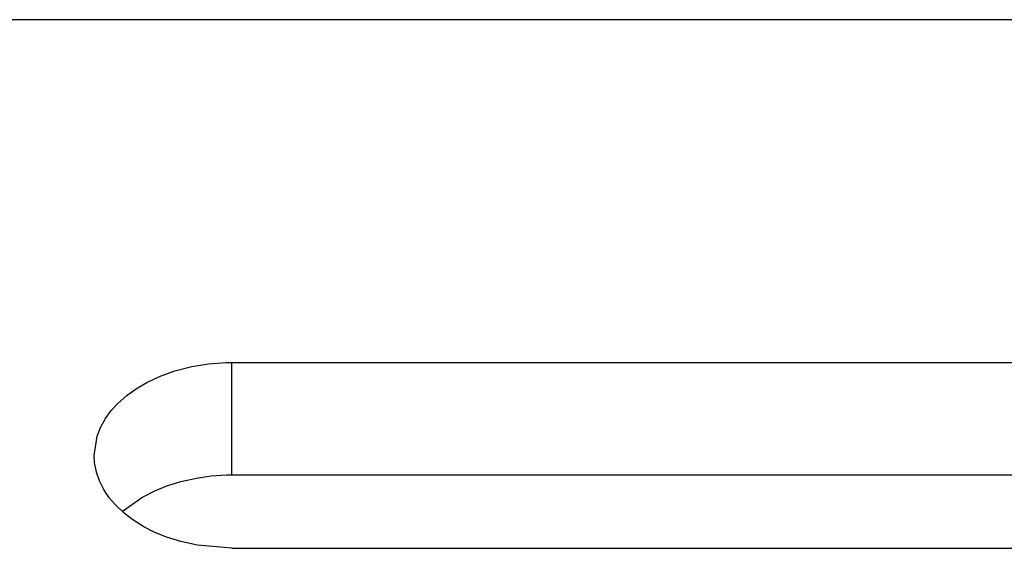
# Model space of a CAD drawing. Extents: x 32 to 227, y 64 to 157.
# Tile 41 of 48: x 156 to 174, y 130 to 140. Entities that reach past the tile are written whole.
import ezdxf

# ---------------------------------------------------------------- set-up
doc = ezdxf.new("R2010")
doc.units = 0
doc.header["$MEASUREMENT"] = 0
doc.layers.add('OUT', color=3, linetype='CONTINUOUS')

msp = doc.modelspace()

# ---------------------------------------------------------------- linework, layer by layer
at = {"layer": 'OUT', "color": 0}
for p, q in [((199.525, 139.743), (132.123, 139.743)), ((160.123, 133.52), (185.123, 133.52)), ((160.123, 131.481), (160.123, 133.52)), ((160.123, 131.481), (185.123, 131.481)), ((160.123, 130.149), (185.123, 130.149))]:
    msp.add_line(p, q, dxfattribs=at)
for points in [[(160.123, 130.149), (159.497, 130.203), (159.194, 130.27), (158.933, 130.352), (158.711, 130.443), (158.525, 130.538), (158.322, 130.665), (158.165, 130.786), (158.008, 130.936), (157.897, 131.067), (157.797, 131.217), (157.717, 131.376), (157.664, 131.531), (157.63, 131.707), (157.623, 131.835), (157.623, 131.835), (157.677, 132.185), (157.743, 132.351), (157.83, 132.507), (157.934, 132.65), (158.052, 132.779), (158.224, 132.931), (158.403, 133.058), (158.58, 133.161), (158.809, 133.269), (159.088, 133.369), (159.398, 133.448), (159.698, 133.496), (160.016, 133.519), (160.123, 133.52)], [(158.132, 130.815), (158.487, 131.07), (158.723, 131.192), (158.939, 131.28), (159.197, 131.361), (159.478, 131.424), (159.746, 131.462), (160.028, 131.48), (160.123, 131.481)]]:
    msp.add_lwpolyline(points, dxfattribs=at)

doc.saveas('drawing.dxf')
